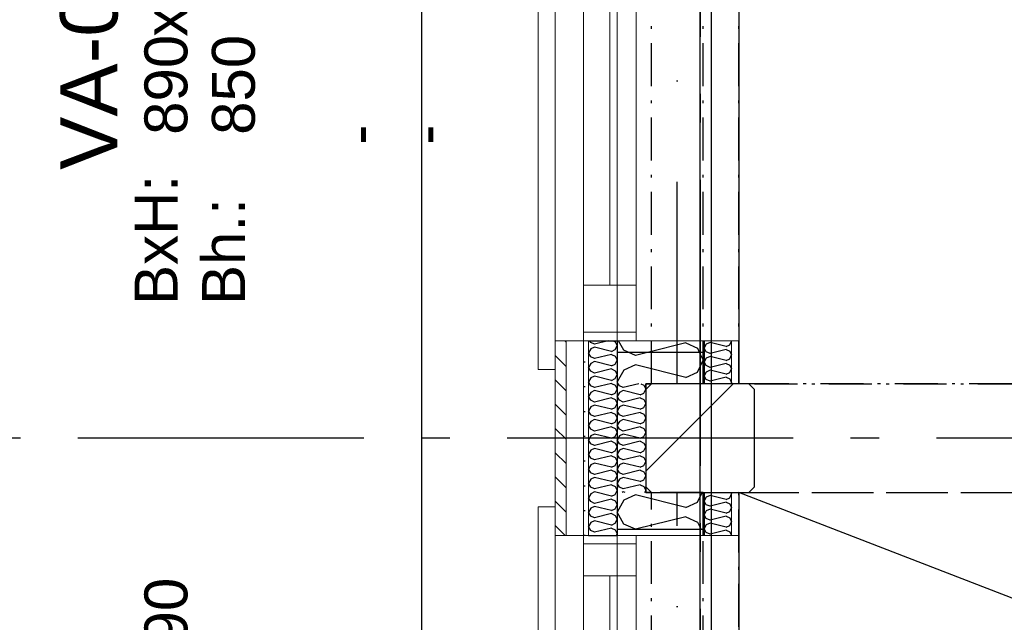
# Model space of a CAD drawing. Header units: millimetres. Extents: x -173281 to 144469, y -85977 to 83288.
# Tile 229 of 256: x -78862 to -77142, y -22539 to -21486. Entities that reach past the tile are written whole.
import ezdxf
from ezdxf.enums import TextEntityAlignment as Align

# ---------------------------------------------------------------- set-up
doc = ezdxf.new("R2010")
doc.units = ezdxf.units.MM
doc.header["$LTSCALE"] = 0.5
doc.header["$MEASUREMENT"] = 0
for name, pattern in [('Akselinje', [1500, 1000, -200, 100, -200]), ('Over snittplan', [260, 150, -50, 10, -50]), ('PLINE', [0]), ('Prikk & stiplet', [1340.555525, 705.555534, -352.777767, 0, -282.222223])]:
    doc.linetypes.add(name, pattern=pattern)
for name, color, linetype in [('222- Søyler', 7, 'Continuous'), ('222- Søyler  (Skravur)', 7, 'Continuous'), ('223- Bjelker(Nye konstruksjoner)', 7, 'Continuous'), ('232- Ikke-bærende yttervegger', 7, 'Continuous'), ('232- Ikke-bærende yttervegger (Skravur)', 7, 'Continuous'), ('232- Ikke-bærende yttervegger (Skravur)(Nye konstruksjoner)', 7, 'Continuous'), ('232- Ikke-bærende yttervegger(Nye konstruksjoner)', 7, 'Continuous'), ('235- Utvendig kledning og overflate', 7, 'Continuous'), ('235- Utvendig kledning og overflate (Skravur)(Nye konstruksjoner)', 7, 'Continuous'), ('244- Vinduer_ dører_ foldevegger(Nye konstruksjoner)', 7, 'Continuous'), ('252- Gulv på grunn_ bunnplate', 7, 'Continuous'), ('253- Oppforet gulv_ påstøp(Nye konstruksjoner)', 7, 'Continuous'), ('256- Faste himlinger og overflatebehandling', 7, 'Continuous'), ('256- Faste himlinger og overflatebehandling(Nye konstruksjoner)', 7, 'Continuous'), ('82-- Modullinjer', 7, 'Continuous'), ('852- Teknisk_symbolsk informasjon_ bygning(Nye konstruksjoner)', 7, 'Continuous'), ('862- M___Nettoareal(Nye konstruksjoner)', 7, 'Continuous'), ('862- M___Nettoareal(Polylinje)(Nye konstruksjoner)', 7, 'Continuous'), ('862- M___Nettoareal(Tekst)(Nye konstruksjoner)', 7, 'Continuous'), ('tiltaksgrense', 7, 'Continuous')]:
    doc.layers.add(name, color=color, linetype=linetype)
for name, color, linetype, lineweight in [('234- Vinduer_ dører_ porter(Nye konstruksjoner)', 7, 'Continuous', 0), ('235- Utvendig kledning og overflate(Nye konstruksjoner)', 7, 'Continuous', 0), ('236- Innvendig kledning og overflate(Nye konstruksjoner)', 7, 'Continuous', 0)]:
    doc.layers.add(name, color=color, linetype=linetype, lineweight=lineweight)
doc.styles.add('GENERATED_STYLE_1', font='arial.ttf')
doc.styles.add('GENERATED_STYLE_2', font='arial.ttf')
doc.linetypes.add('Tiltaksgrense', pattern='A,0,[6,A-2607.111 Plan 1. etasje1.Shx,S=4.761905,R=0,X=0,Y=0],-1200,0', length=1200)
pattern_1 = [(270, (0, 0), (86.60254, 0), [0, -50]), (270, (43.3, -25), (86.60254, 0), [0, -50])]

# ---------------------------------------------------------------- blocks, each defined once
blk = doc.blocks.new('Dans_teater_A-120_6', base_point=(-73175.2, -21455.7))
at = {"layer": '862- M___Nettoareal(Polylinje)(Nye konstruksjoner)', "linetype": 'PLINE', "flags": 128}
blk.add_lwpolyline([(-77605.7, -22311.9), (-77605.7, -25661.9), (-76468.2, -25661.9), (-76468.2, -25666.9), (-68938.2, -25666.9), (-68938.2, -22216.9), (-68938.2, -18756.9), (-77605.7, -18756.9), (-77605.7, -22121.9), (-77668.2, -22121.9), (-77768.2, -22121.9), (-77768.2, -22311.9), (-77668.2, -22311.9)], close=True, dxfattribs=at)
at = {"layer": '862- M___Nettoareal(Tekst)(Nye konstruksjoner)', "style": 'GENERATED_STYLE_1'}
for tag, height, p in [('DUMMY_862', 150, (-73293.1, -20924)), ('ROOM_NAME', 150, (-73293.1, -22021.7)), ('DUMMY_861', 100, (-73450.2, -21621.5)), ('ROOM_NUMBER', 100, (-73450.2, -22010.3)), ('DUMMY_863', 100, (-73057.4, -21987.4))]:
    blk.add_attdef(tag, text='', height=height, rotation=90, dxfattribs=at).set_placement(p, align=Align.TOP_LEFT)
blk = doc.blocks.new('*X461')
at = {"layer": '232- Ikke-bærende yttervegger (Skravur)', "linetype": 'PLINE'}
for p, q in [((-77786.3, -22316.4), (-77806.6, -22325.6)), ((-77698.3, -22338.4), (-77786.3, -22316.4)), ((-77678, -22329.1), (-77669.8, -22311.9)), ((-77806.6, -22325.6), (-77818.2, -22346.4)), ((-77698.3, -22338.4), (-77678, -22329.1)), ((-77806.6, -22367.1), (-77818.2, -22346.4)), ((-77698.3, -22354.3), (-77786.3, -22376.3)), ((-77698.3, -22354.3), (-77678, -22363.6)), ((-77786.3, -22376.3), (-77806.6, -22367.1)), ((-77678, -22363.6), (-77671.6, -22376.9))]:
    blk.add_line(p, q, dxfattribs=at)
blk = doc.blocks.new('*X464')
at = {"layer": '232- Ikke-bærende yttervegger (Skravur)', "linetype": 'PLINE'}
for p, q in [((-77814.3, -22125.6), (-77816.4, -22121.9)), ((-77807.5, -22128.7), (-77814.3, -22125.6)), ((-77780.4, -22121.9), (-77807.5, -22128.7)), ((-77777, -22121.9), (-77771.4, -22124.5)), ((-77771.4, -22124.5), (-77768.2, -22131.4)), ((-77771.4, -22138.3), (-77768.2, -22131.4)), ((-77814.3, -22137.1), (-77818.2, -22144)), ((-77814.3, -22150.9), (-77818.2, -22144)), ((-77807.5, -22134), (-77814.3, -22137.1)), ((-77807.5, -22154), (-77814.3, -22150.9)), ((-77778.2, -22141.4), (-77807.5, -22134)), ((-77778.2, -22146.7), (-77807.5, -22154)), ((-77778.2, -22141.4), (-77771.4, -22138.3)), ((-77778.2, -22146.7), (-77771.4, -22149.8)), ((-77771.4, -22149.8), (-77768.2, -22156.7)), ((-77814.3, -22162.4), (-77818.2, -22169.3)), ((-77807.5, -22159.3), (-77814.3, -22162.4)), ((-77778.2, -22166.7), (-77807.5, -22159.3)), ((-77778.2, -22166.7), (-77771.4, -22163.6)), ((-77771.4, -22163.6), (-77768.2, -22156.7)), ((-77814.3, -22176.2), (-77818.2, -22169.3)), ((-77807.5, -22179.3), (-77814.3, -22176.2)), ((-77807.5, -22184.6), (-77814.3, -22187.7)), ((-77778.2, -22172), (-77807.5, -22179.3)), ((-77778.2, -22191.9), (-77807.5, -22184.6)), ((-77778.2, -22172), (-77771.4, -22175)), ((-77771.4, -22175), (-77768.2, -22182)), ((-77771.4, -22188.9), (-77768.2, -22182)), ((-77814.3, -22187.7), (-77818.2, -22194.6)), ((-77814.3, -22201.5), (-77818.2, -22194.6)), ((-77807.5, -22204.6), (-77814.3, -22201.5)), ((-77778.2, -22197.3), (-77807.5, -22204.6)), ((-77778.2, -22191.9), (-77771.4, -22188.9)), ((-77778.2, -22197.3), (-77771.4, -22200.3)), ((-77771.4, -22200.3), (-77768.2, -22207.2)), ((-77814.3, -22213), (-77818.2, -22219.9)), ((-77807.5, -22209.9), (-77814.3, -22213)), ((-77778.2, -22217.2), (-77807.5, -22209.9)), ((-77778.2, -22217.2), (-77771.4, -22214.2)), ((-77771.4, -22214.2), (-77768.2, -22207.2)), ((-77814.3, -22226.8), (-77818.2, -22219.9)), ((-77807.5, -22229.9), (-77814.3, -22226.8)), ((-77807.5, -22235.2), (-77814.3, -22238.3)), ((-77778.2, -22222.6), (-77807.5, -22229.9)), ((-77778.2, -22242.5), (-77807.5, -22235.2)), ((-77778.2, -22222.6), (-77771.4, -22225.6)), ((-77771.4, -22225.6), (-77768.2, -22232.5)), ((-77771.4, -22239.4), (-77768.2, -22232.5)), ((-77814.3, -22238.3), (-77818.2, -22245.2)), ((-77814.3, -22252.1), (-77818.2, -22245.2)), ((-77807.5, -22255.2), (-77814.3, -22252.1)), ((-77778.2, -22247.8), (-77807.5, -22255.2)), ((-77778.2, -22242.5), (-77771.4, -22239.4)), ((-77778.2, -22247.8), (-77771.4, -22250.9)), ((-77771.4, -22250.9), (-77768.2, -22257.8)), ((-77814.3, -22263.6), (-77818.2, -22270.5)), ((-77814.3, -22277.4), (-77818.2, -22270.5)), ((-77807.5, -22260.5), (-77814.3, -22263.6)), ((-77778.2, -22267.8), (-77807.5, -22260.5)), ((-77778.2, -22267.8), (-77771.4, -22264.7)), ((-77771.4, -22264.7), (-77768.2, -22257.8)), ((-77807.5, -22280.5), (-77814.3, -22277.4)), ((-77807.5, -22285.8), (-77814.3, -22288.9)), ((-77778.2, -22273.1), (-77807.5, -22280.5)), ((-77778.2, -22293.1), (-77807.5, -22285.8)), ((-77778.2, -22273.1), (-77771.4, -22276.2)), ((-77771.4, -22276.2), (-77768.2, -22283.1)), ((-77771.4, -22290), (-77768.2, -22283.1)), ((-77814.3, -22288.9), (-77818.2, -22295.8)), ((-77814.3, -22302.7), (-77818.2, -22295.8)), ((-77807.5, -22305.8), (-77814.3, -22302.7)), ((-77778.2, -22298.4), (-77807.5, -22305.8)), ((-77778.2, -22293.1), (-77771.4, -22290)), ((-77778.2, -22298.4), (-77771.4, -22301.5)), ((-77771.4, -22301.5), (-77768.2, -22308.4)), ((-77807.5, -22311.1), (-77809.4, -22311.9)), ((-77804.1, -22311.9), (-77807.5, -22311.1)), ((-77769.8, -22311.9), (-77768.2, -22308.4))]:
    blk.add_line(p, q, dxfattribs=at)
blk = doc.blocks.new('*X466')
at = {"layer": '232- Ikke-bærende yttervegger (Skravur)', "linetype": 'PLINE'}
for p, q in [((-77786.3, -22072.8), (-77799.2, -22066.9)), ((-77762.7, -22066.9), (-77786.3, -22072.8)), ((-77678, -22101.5), (-77668.2, -22080.8)), ((-77674.7, -22066.9), (-77668.2, -22080.8)), ((-77806.6, -22098), (-77818.2, -22118.7)), ((-77786.3, -22088.8), (-77806.6, -22098)), ((-77698.3, -22110.8), (-77786.3, -22088.8)), ((-77698.3, -22110.8), (-77678, -22101.5)), ((-77816.4, -22121.9), (-77818.2, -22118.7))]:
    blk.add_line(p, q, dxfattribs=at)
blk = doc.blocks.new('*X599')
at = {"layer": '235- Utvendig kledning og overflate (Skravur)(Nye konstruksjoner)', "linetype": 'PLINE'}
for p, q in [((-77864.3, -22049.7), (-77865.9, -22046.9)), ((-77833.9, -22046.9), (-77857.5, -22052.8)), ((-77825.1, -22046.9), (-77821.4, -22048.6)), ((-77864.3, -22061.2), (-77868.2, -22068.1)), ((-77857.5, -22052.8), (-77864.3, -22049.7)), ((-77857.5, -22058.1), (-77864.3, -22061.2)), ((-77828.2, -22065.5), (-77857.5, -22058.1)), ((-77828.2, -22065.5), (-77821.4, -22062.4)), ((-77821.4, -22048.6), (-77818.2, -22055.5)), ((-77821.4, -22062.4), (-77818.2, -22055.5)), ((-77864.3, -22075), (-77868.2, -22068.1)), ((-77857.5, -22078.1), (-77864.3, -22075)), ((-77828.2, -22070.8), (-77857.5, -22078.1)), ((-77828.2, -22070.8), (-77821.4, -22073.9)), ((-77821.4, -22073.9), (-77818.2, -22080.8)), ((-77821.4, -22087.7), (-77818.2, -22080.8)), ((-77864.3, -22086.5), (-77868.2, -22093.4)), ((-77864.3, -22100.3), (-77868.2, -22093.4)), ((-77857.5, -22083.4), (-77864.3, -22086.5)), ((-77828.2, -22090.8), (-77857.5, -22083.4)), ((-77828.2, -22096.1), (-77857.5, -22103.4)), ((-77828.2, -22090.8), (-77821.4, -22087.7)), ((-77828.2, -22096.1), (-77821.4, -22099.2)), ((-77821.4, -22099.2), (-77818.2, -22106.1)), ((-77864.3, -22111.8), (-77868.2, -22118.7)), ((-77857.5, -22103.4), (-77864.3, -22100.3)), ((-77857.5, -22108.7), (-77864.3, -22111.8)), ((-77828.2, -22116.1), (-77857.5, -22108.7)), ((-77828.2, -22116.1), (-77821.4, -22113)), ((-77821.4, -22113), (-77818.2, -22106.1)), ((-77864.3, -22125.6), (-77868.2, -22118.7)), ((-77857.5, -22128.7), (-77864.3, -22125.6)), ((-77828.2, -22121.4), (-77857.5, -22128.7)), ((-77828.2, -22121.4), (-77821.4, -22124.5)), ((-77821.4, -22124.5), (-77818.2, -22131.4)), ((-77821.4, -22138.3), (-77818.2, -22131.4)), ((-77864.3, -22137.1), (-77868.2, -22144)), ((-77864.3, -22150.9), (-77868.2, -22144)), ((-77857.5, -22134), (-77864.3, -22137.1)), ((-77857.5, -22154), (-77864.3, -22150.9)), ((-77828.2, -22141.4), (-77857.5, -22134)), ((-77828.2, -22146.7), (-77857.5, -22154)), ((-77828.2, -22141.4), (-77821.4, -22138.3)), ((-77828.2, -22146.7), (-77821.4, -22149.8)), ((-77821.4, -22149.8), (-77818.2, -22156.7)), ((-77864.3, -22162.4), (-77868.2, -22169.3)), ((-77857.5, -22159.3), (-77864.3, -22162.4)), ((-77828.2, -22166.7), (-77857.5, -22159.3)), ((-77828.2, -22166.7), (-77821.4, -22163.6)), ((-77821.4, -22163.6), (-77818.2, -22156.7)), ((-77864.3, -22176.2), (-77868.2, -22169.3)), ((-77857.5, -22179.3), (-77864.3, -22176.2)), ((-77857.5, -22184.6), (-77864.3, -22187.7)), ((-77828.2, -22172), (-77857.5, -22179.3)), ((-77828.2, -22191.9), (-77857.5, -22184.6)), ((-77828.2, -22172), (-77821.4, -22175)), ((-77821.4, -22175), (-77818.2, -22182)), ((-77821.4, -22188.9), (-77818.2, -22182)), ((-77864.3, -22187.7), (-77868.2, -22194.6)), ((-77864.3, -22201.5), (-77868.2, -22194.6)), ((-77857.5, -22204.6), (-77864.3, -22201.5)), ((-77828.2, -22197.3), (-77857.5, -22204.6)), ((-77828.2, -22191.9), (-77821.4, -22188.9)), ((-77828.2, -22197.3), (-77821.4, -22200.3)), ((-77821.4, -22200.3), (-77818.2, -22207.2)), ((-77864.3, -22213), (-77868.2, -22219.9)), ((-77857.5, -22209.9), (-77864.3, -22213)), ((-77828.2, -22217.2), (-77857.5, -22209.9)), ((-77828.2, -22217.2), (-77821.4, -22214.2)), ((-77821.4, -22214.2), (-77818.2, -22207.2)), ((-77864.3, -22226.8), (-77868.2, -22219.9)), ((-77857.5, -22229.9), (-77864.3, -22226.8)), ((-77857.5, -22235.2), (-77864.3, -22238.3)), ((-77828.2, -22222.6), (-77857.5, -22229.9)), ((-77828.2, -22242.5), (-77857.5, -22235.2)), ((-77828.2, -22222.6), (-77821.4, -22225.6)), ((-77821.4, -22225.6), (-77818.2, -22232.5)), ((-77821.4, -22239.4), (-77818.2, -22232.5)), ((-77864.3, -22238.3), (-77868.2, -22245.2)), ((-77864.3, -22252.1), (-77868.2, -22245.2)), ((-77857.5, -22255.2), (-77864.3, -22252.1)), ((-77828.2, -22247.8), (-77857.5, -22255.2)), ((-77828.2, -22242.5), (-77821.4, -22239.4)), ((-77828.2, -22247.8), (-77821.4, -22250.9)), ((-77821.4, -22250.9), (-77818.2, -22257.8)), ((-77864.3, -22263.6), (-77868.2, -22270.5)), ((-77864.3, -22277.4), (-77868.2, -22270.5)), ((-77857.5, -22260.5), (-77864.3, -22263.6)), ((-77828.2, -22267.8), (-77857.5, -22260.5)), ((-77828.2, -22267.8), (-77821.4, -22264.7)), ((-77821.4, -22264.7), (-77818.2, -22257.8)), ((-77857.5, -22280.5), (-77864.3, -22277.4)), ((-77857.5, -22285.8), (-77864.3, -22288.9)), ((-77828.2, -22273.1), (-77857.5, -22280.5)), ((-77828.2, -22293.1), (-77857.5, -22285.8)), ((-77828.2, -22273.1), (-77821.4, -22276.2)), ((-77821.4, -22276.2), (-77818.2, -22283.1)), ((-77821.4, -22290), (-77818.2, -22283.1)), ((-77864.3, -22288.9), (-77868.2, -22295.8)), ((-77864.3, -22302.7), (-77868.2, -22295.8)), ((-77857.5, -22305.8), (-77864.3, -22302.7)), ((-77828.2, -22298.4), (-77857.5, -22305.8)), ((-77828.2, -22293.1), (-77821.4, -22290)), ((-77828.2, -22298.4), (-77821.4, -22301.5)), ((-77821.4, -22301.5), (-77818.2, -22308.4)), ((-77864.3, -22314.2), (-77868.2, -22321.1)), ((-77864.3, -22328), (-77868.2, -22321.1)), ((-77857.5, -22311.1), (-77864.3, -22314.2)), ((-77828.2, -22318.4), (-77857.5, -22311.1)), ((-77828.2, -22318.4), (-77821.4, -22315.3)), ((-77821.4, -22315.3), (-77818.2, -22308.4)), ((-77864.3, -22339.5), (-77868.2, -22346.4)), ((-77857.5, -22331.1), (-77864.3, -22328)), ((-77857.5, -22336.4), (-77864.3, -22339.5)), ((-77828.2, -22323.7), (-77857.5, -22331.1)), ((-77828.2, -22343.7), (-77857.5, -22336.4)), ((-77828.2, -22323.7), (-77821.4, -22326.8)), ((-77821.4, -22326.8), (-77818.2, -22333.7)), ((-77821.4, -22340.6), (-77818.2, -22333.7)), ((-77864.3, -22353.3), (-77868.2, -22346.4)), ((-77857.5, -22356.3), (-77864.3, -22353.3)), ((-77828.2, -22349), (-77857.5, -22356.3)), ((-77828.2, -22343.7), (-77821.4, -22340.6)), ((-77828.2, -22349), (-77821.4, -22352.1)), ((-77821.4, -22352.1), (-77818.2, -22359)), ((-77864.3, -22364.7), (-77868.2, -22371.7)), ((-77864.3, -22378.6), (-77868.2, -22371.7)), ((-77857.5, -22361.7), (-77864.3, -22364.7)), ((-77828.2, -22369), (-77857.5, -22361.7)), ((-77828.2, -22374.3), (-77857.5, -22381.6)), ((-77828.2, -22369), (-77821.4, -22365.9)), ((-77828.2, -22374.3), (-77821.4, -22377.4)), ((-77821.4, -22365.9), (-77818.2, -22359)), ((-77857.5, -22381.6), (-77864.3, -22378.6)), ((-77821.4, -22377.4), (-77818.2, -22384.3)), ((-77819.4, -22386.9), (-77818.2, -22384.3))]:
    blk.add_line(p, q, dxfattribs=at)
blk = doc.blocks.new('Vindustempel[60]', base_point=(-77926.2, -21586.9))
at = {"layer": '852- Teknisk_symbolsk informasjon_ bygning(Nye konstruksjoner)', "char_height": 75, "attachment_point": 1, "rotation": 90, "style": 'GENERATED_STYLE_1'}
for s, insert in [('\\A1;{\\pql;\\pt0,50;\\fArial|b0|i0|c0|p0;\\W1.000000;x2\xa0390\\fArial|b0|i0|c0|p0;\\W1.000000;\\A1{\\H.66x;\\S^  ;}\\fArial|b0|i0|c0|p0;\\W1.000000;\\fArial|b0|i0|c0|p0;\\W1.000000;\\A1{\\H.66x;\\S^  ;}}', (-78643.9, -21515.5)), ('\\A1;{\\pql;\\pt0,50;\\fArial|b0|i0|c0|p0;\\W1.000000;890\\fArial|b0|i0|c0|p0;\\W1.000000;\\A1{\\H.66x;\\S^  ;}\\fArial|b0|i0|c0|p0;\\W1.000000;\\fArial|b0|i0|c0|p0;\\W1.000000;\\A1{\\H.66x;\\S^  ;}}', (-78643.9, -21687.1)), ('\\A1;{\\pql;\\pt0,50;\\fArial|b0|i0|c0|p0;\\W1.000000;850\\fArial|b0|i0|c0|p0;\\W1.000000;\\A1{\\H.66x;\\S^  ;}\\fArial|b0|i0|c0|p0;\\W1.000000;\\fArial|b0|i0|c0|p0;\\W1.000000;\\A1{\\H.66x;\\S^  ;}}', (-78526, -21687.1))]:
    blk.add_mtext(s, dxfattribs=dict(at, insert=insert))
at = {"layer": '852- Teknisk_symbolsk informasjon_ bygning(Nye konstruksjoner)', "style": 'GENERATED_STYLE_1'}
for tag, p in [('DUMMY_233', (-78661, -21206.7)), ('DUMMY_234', (-78543.2, -21515.5)), ('DUMMY_236', (-78425.3, -21687.1)), ('DUMMY_238', (-78307.4, -21704.3)), ('DUMMY_240', (-78189.6, -21704.3)), ('strUnitPrefix', (-78661, -21984.3)), ('DUMMY_235', (-78425.3, -21967.2)), ('DUMMY_237', (-78307.4, -21967.2)), ('DUMMY_239', (-78189.6, -21967.2)), ('strSillPrefix', (-78543.2, -21984.3))]:
    blk.add_attdef(tag, text='', height=75, rotation=90, dxfattribs=at).set_placement(p, align=Align.TOP_LEFT)
at = {"layer": '852- Teknisk_symbolsk informasjon_ bygning(Nye konstruksjoner)', "style": 'GENERATED_STYLE_2'}
blk.add_attdef('AC_WIDO_ID', text='', height=100, rotation=90, dxfattribs=at).set_placement((-78661, -21554.3), align=Align.BOTTOM_CENTER)
blk = doc.blocks.new('Vindu[60]')
at = {"layer": '234- Vinduer_ dører_ porter(Nye konstruksjoner)', "linetype": 'PLINE'}
for p, q in [((-77956.2, -22096.9), (-77956.2, -21076.9)), ((-77956.2, -21076.9), (-77926.2, -21076.9)), ((-77926.2, -22046.9), (-77926.2, -21126.9)), ((-77877.2, -21141.9), (-77877.2, -21126.9)), ((-77818.2, -22046.9), (-77818.2, -21126.9)), ((-77785.2, -21126.9), (-77785.2, -21141.9)), ((-77877.2, -21223.9), (-77877.2, -21141.9)), ((-77785.2, -21141.9), (-77877.2, -21141.9)), ((-77785.2, -21141.9), (-77785.2, -21223.9)), ((-77785.2, -21223.9), (-77877.2, -21223.9)), ((-77877.2, -21949.9), (-77877.2, -21223.9)), ((-77831.2, -21949.9), (-77831.2, -21223.9)), ((-77785.2, -21223.9), (-77785.2, -21949.9)), ((-77877.2, -22031.9), (-77877.2, -21949.9)), ((-77877.2, -21949.9), (-77785.2, -21949.9)), ((-77785.2, -21949.9), (-77785.2, -22031.9)), ((-77877.2, -22046.9), (-77877.2, -22031.9)), ((-77785.2, -22031.9), (-77877.2, -22031.9)), ((-77785.2, -22031.9), (-77785.2, -22046.9)), ((-77926.2, -22096.9), (-77956.2, -22096.9))]:
    blk.add_line(p, q, dxfattribs=at)
at = {"layer": '235- Utvendig kledning og overflate(Nye konstruksjoner)', "linetype": 'PLINE'}
for p, q in [((-77926.2, -21126.9), (-77926.2, -21076.9)), ((-77926.2, -21126.9), (-77907.2, -21126.9)), ((-77907.2, -21126.9), (-77877.2, -21126.9)), ((-77877.2, -21126.9), (-77868.2, -21126.9)), ((-77877.2, -21126.9), (-77868.2, -21126.9)), ((-77926.2, -22046.9), (-77907.2, -22046.9)), ((-77926.2, -22046.9), (-77926.2, -22096.9)), ((-77907.2, -22046.9), (-77877.2, -22046.9)), ((-77877.2, -22046.9), (-77868.2, -22046.9)), ((-77877.2, -22046.9), (-77868.2, -22046.9))]:
    blk.add_line(p, q, dxfattribs=at)
at = {"layer": '244- Vinduer_ dører_ foldevegger(Nye konstruksjoner)', "linetype": 'PLINE'}
for p, q in [((-77868.2, -21126.9), (-77818.2, -21126.9)), ((-77868.2, -21126.9), (-77818.2, -21126.9)), ((-77868.2, -22046.9), (-77818.2, -22046.9)), ((-77868.2, -22046.9), (-77818.2, -22046.9))]:
    blk.add_line(p, q, dxfattribs=at)
at = {"layer": '852- Teknisk_symbolsk informasjon_ bygning(Nye konstruksjoner)'}
ref = blk.add_blockref('Vindustempel[60]', (-77926.2, -21586.9), dxfattribs=at)
ref.add_attrib('AC_WIDO_ID', 'VA-06', dxfattribs={"color": 7, "height": 100, "rotation": 90, "style": 'GENERATED_STYLE_2'}).set_placement((-78661, -21554.3), align=Align.BOTTOM_CENTER)
ref.add_attrib('strUnitPrefix', 'BxH:', dxfattribs={"color": 7, "height": 75, "rotation": 90, "style": 'GENERATED_STYLE_1'}).set_placement((-78661, -21984.3), align=Align.TOP_LEFT)
ref.add_attrib('strSillPrefix', 'Bh.:', dxfattribs={"color": 7, "height": 75, "rotation": 90, "style": 'GENERATED_STYLE_1'}).set_placement((-78543.2, -21984.3), align=Align.TOP_LEFT)
ref.add_attrib('DUMMY_238', '-', dxfattribs={"color": 7, "height": 75, "rotation": 90, "style": 'GENERATED_STYLE_1'}).set_placement((-78307.4, -21704.3), align=Align.TOP_LEFT)
ref.add_attrib('DUMMY_240', '-', dxfattribs={"color": 7, "height": 75, "rotation": 90, "style": 'GENERATED_STYLE_1'}).set_placement((-78189.6, -21704.3), align=Align.TOP_LEFT)
blk = doc.blocks.new('Vindustempel[61]', base_point=(-77926.2, -22846.9))
at = {"layer": '852- Teknisk_symbolsk informasjon_ bygning(Nye konstruksjoner)', "char_height": 75, "attachment_point": 1, "rotation": 90, "style": 'GENERATED_STYLE_1'}
for s, insert in [('\\A1;{\\pql;\\pt0,50;\\fArial|b0|i0|c0|p0;\\W1.000000;x2\xa0390\\fArial|b0|i0|c0|p0;\\W1.000000;\\A1{\\H.66x;\\S^  ;}\\fArial|b0|i0|c0|p0;\\W1.000000;\\fArial|b0|i0|c0|p0;\\W1.000000;\\A1{\\H.66x;\\S^  ;}}', (-78643.9, -22775.5)), ('\\A1;{\\pql;\\pt0,50;\\fArial|b0|i0|c0|p0;\\W1.000000;890\\fArial|b0|i0|c0|p0;\\W1.000000;\\A1{\\H.66x;\\S^  ;}\\fArial|b0|i0|c0|p0;\\W1.000000;\\fArial|b0|i0|c0|p0;\\W1.000000;\\A1{\\H.66x;\\S^  ;}}', (-78643.9, -22947.1)), ('\\A1;{\\pql;\\pt0,50;\\fArial|b0|i0|c0|p0;\\W1.000000;850\\fArial|b0|i0|c0|p0;\\W1.000000;\\A1{\\H.66x;\\S^  ;}\\fArial|b0|i0|c0|p0;\\W1.000000;\\fArial|b0|i0|c0|p0;\\W1.000000;\\A1{\\H.66x;\\S^  ;}}', (-78526, -22947.1))]:
    blk.add_mtext(s, dxfattribs=dict(at, insert=insert))
at = {"layer": '852- Teknisk_symbolsk informasjon_ bygning(Nye konstruksjoner)', "style": 'GENERATED_STYLE_1'}
for tag, p in [('DUMMY_233', (-78661, -22466.7)), ('DUMMY_234', (-78543.2, -22775.5)), ('DUMMY_236', (-78425.3, -22947.1)), ('DUMMY_238', (-78307.4, -22964.3)), ('DUMMY_240', (-78189.6, -22964.3)), ('strUnitPrefix', (-78661, -23244.3)), ('DUMMY_235', (-78425.3, -23227.2)), ('DUMMY_237', (-78307.4, -23227.2)), ('DUMMY_239', (-78189.6, -23227.2)), ('strSillPrefix', (-78543.2, -23244.3))]:
    blk.add_attdef(tag, text='', height=75, rotation=90, dxfattribs=at).set_placement(p, align=Align.TOP_LEFT)
at = {"layer": '852- Teknisk_symbolsk informasjon_ bygning(Nye konstruksjoner)', "style": 'GENERATED_STYLE_2'}
blk.add_attdef('AC_WIDO_ID', text='', height=100, rotation=90, dxfattribs=at).set_placement((-78661, -22814.3), align=Align.BOTTOM_CENTER)
blk = doc.blocks.new('Vindu[61]')
at = {"layer": '234- Vinduer_ dører_ porter(Nye konstruksjoner)', "linetype": 'PLINE'}
for p, q in [((-77956.2, -23356.9), (-77956.2, -22336.9)), ((-77956.2, -22336.9), (-77926.2, -22336.9)), ((-77926.2, -23306.9), (-77926.2, -22386.9)), ((-77877.2, -22401.9), (-77877.2, -22386.9)), ((-77818.2, -23306.9), (-77818.2, -22386.9)), ((-77785.2, -22386.9), (-77785.2, -22401.9)), ((-77877.2, -22457.9), (-77877.2, -22401.9)), ((-77785.2, -22401.9), (-77877.2, -22401.9)), ((-77785.2, -22401.9), (-77785.2, -22457.9)), ((-77785.2, -22457.9), (-77877.2, -22457.9)), ((-77877.2, -23235.9), (-77877.2, -22457.9)), ((-77831.2, -23235.9), (-77831.2, -22457.9)), ((-77785.2, -22457.9), (-77785.2, -23235.9)), ((-77877.2, -23291.9), (-77877.2, -23235.9)), ((-77877.2, -23235.9), (-77785.2, -23235.9)), ((-77785.2, -23235.9), (-77785.2, -23291.9)), ((-77877.2, -23306.9), (-77877.2, -23291.9)), ((-77785.2, -23291.9), (-77877.2, -23291.9)), ((-77785.2, -23291.9), (-77785.2, -23306.9)), ((-77926.2, -23356.9), (-77956.2, -23356.9))]:
    blk.add_line(p, q, dxfattribs=at)
at = {"layer": '235- Utvendig kledning og overflate(Nye konstruksjoner)', "linetype": 'PLINE'}
for p, q in [((-77926.2, -22386.9), (-77926.2, -22336.9)), ((-77926.2, -22386.9), (-77907.2, -22386.9)), ((-77907.2, -22386.9), (-77877.2, -22386.9)), ((-77877.2, -22386.9), (-77868.2, -22386.9)), ((-77877.2, -22386.9), (-77868.2, -22386.9)), ((-77926.2, -23306.9), (-77907.2, -23306.9)), ((-77926.2, -23306.9), (-77926.2, -23356.9)), ((-77907.2, -23306.9), (-77877.2, -23306.9)), ((-77877.2, -23306.9), (-77868.2, -23306.9)), ((-77877.2, -23306.9), (-77868.2, -23306.9))]:
    blk.add_line(p, q, dxfattribs=at)
at = {"layer": '244- Vinduer_ dører_ foldevegger(Nye konstruksjoner)', "linetype": 'PLINE'}
for p, q in [((-77868.2, -22386.9), (-77818.2, -22386.9)), ((-77868.2, -22386.9), (-77818.2, -22386.9)), ((-77868.2, -23306.9), (-77818.2, -23306.9)), ((-77868.2, -23306.9), (-77818.2, -23306.9))]:
    blk.add_line(p, q, dxfattribs=at)
at = {"layer": '852- Teknisk_symbolsk informasjon_ bygning(Nye konstruksjoner)'}
ref = blk.add_blockref('Vindustempel[61]', (-77926.2, -22846.9), dxfattribs=at)
ref.add_attrib('AC_WIDO_ID', 'VA-07', dxfattribs={"color": 7, "height": 100, "rotation": 90, "style": 'GENERATED_STYLE_2'}).set_placement((-78661, -22814.3), align=Align.BOTTOM_CENTER)
ref.add_attrib('strUnitPrefix', 'BxH:', dxfattribs={"color": 7, "height": 75, "rotation": 90, "style": 'GENERATED_STYLE_1'}).set_placement((-78661, -23244.3), align=Align.TOP_LEFT)
ref.add_attrib('strSillPrefix', 'Bh.:', dxfattribs={"color": 7, "height": 75, "rotation": 90, "style": 'GENERATED_STYLE_1'}).set_placement((-78543.2, -23244.3), align=Align.TOP_LEFT)
ref.add_attrib('DUMMY_238', '-', dxfattribs={"color": 7, "height": 75, "rotation": 90, "style": 'GENERATED_STYLE_1'}).set_placement((-78307.4, -22964.3), align=Align.TOP_LEFT)
ref.add_attrib('DUMMY_240', '-', dxfattribs={"color": 7, "height": 75, "rotation": 90, "style": 'GENERATED_STYLE_1'}).set_placement((-78189.6, -22964.3), align=Align.TOP_LEFT)
blk = doc.blocks.new('*X1093')
at = {"layer": '232- Ikke-bærende yttervegger (Skravur)(Nye konstruksjoner)', "linetype": 'PLINE'}
for p, q in [((-77621.3, -22054), (-77618.2, -22047.4)), ((-77618.4, -22046.9), (-77618.2, -22047.4)), ((-77662.5, -22052.9), (-77666.2, -22059.5)), ((-77662.5, -22066.2), (-77666.2, -22059.5)), ((-77656, -22049.9), (-77662.5, -22052.9)), ((-77627.8, -22057), (-77656, -22049.9)), ((-77627.8, -22062.1), (-77656, -22069.1)), ((-77627.8, -22057), (-77621.3, -22054)), ((-77627.8, -22062.1), (-77621.3, -22065)), ((-77662.5, -22077.2), (-77666.2, -22083.8)), ((-77656, -22069.1), (-77662.5, -22066.2)), ((-77656, -22074.2), (-77662.5, -22077.2)), ((-77627.8, -22081.3), (-77656, -22074.2)), ((-77627.8, -22081.3), (-77621.3, -22078.3)), ((-77621.3, -22065), (-77618.2, -22071.7)), ((-77621.3, -22078.3), (-77618.2, -22071.7)), ((-77662.5, -22090.4), (-77666.2, -22083.8)), ((-77656, -22093.4), (-77662.5, -22090.4)), ((-77656, -22098.5), (-77662.5, -22101.5)), ((-77627.8, -22086.4), (-77656, -22093.4)), ((-77627.8, -22105.5), (-77656, -22098.5)), ((-77627.8, -22086.4), (-77621.3, -22089.3)), ((-77621.3, -22089.3), (-77618.2, -22096)), ((-77621.3, -22102.6), (-77618.2, -22096)), ((-77662.5, -22101.5), (-77666.2, -22108.1)), ((-77662.5, -22114.7), (-77666.2, -22108.1)), ((-77656, -22117.7), (-77662.5, -22114.7)), ((-77627.8, -22110.6), (-77656, -22117.7)), ((-77627.8, -22105.5), (-77621.3, -22102.6)), ((-77627.8, -22110.6), (-77621.3, -22113.6)), ((-77621.3, -22113.6), (-77618.2, -22120.2)), ((-77619, -22121.9), (-77618.2, -22120.2))]:
    blk.add_line(p, q, dxfattribs=at)
blk = doc.blocks.new('*X1097')
at = {"layer": '232- Ikke-bærende yttervegger (Skravur)(Nye konstruksjoner)', "linetype": 'PLINE'}
for p, q in [((-77662.5, -22320), (-77666.2, -22326.6)), ((-77656, -22317), (-77662.5, -22320)), ((-77655.9, -22311.9), (-77656, -22311.9)), ((-77656, -22311.9), (-77656, -22311.9)), ((-77627.8, -22324.1), (-77656, -22317)), ((-77627.8, -22324.1), (-77621.3, -22321.1)), ((-77621.3, -22321.1), (-77618.2, -22314.5)), ((-77619.4, -22311.9), (-77618.2, -22314.5)), ((-77662.5, -22333.3), (-77666.2, -22326.6)), ((-77656, -22336.2), (-77662.5, -22333.3)), ((-77627.8, -22329.2), (-77656, -22336.2)), ((-77627.8, -22329.2), (-77621.3, -22332.1)), ((-77621.3, -22332.1), (-77618.2, -22338.8)), ((-77621.3, -22345.4), (-77618.2, -22338.8)), ((-77662.5, -22344.3), (-77666.2, -22350.9)), ((-77662.5, -22357.5), (-77666.2, -22350.9)), ((-77656, -22341.3), (-77662.5, -22344.3)), ((-77627.8, -22348.4), (-77656, -22341.3)), ((-77627.8, -22353.5), (-77656, -22360.5)), ((-77627.8, -22348.4), (-77621.3, -22345.4)), ((-77627.8, -22353.5), (-77621.3, -22356.4)), ((-77621.3, -22356.4), (-77618.2, -22363.1)), ((-77662.5, -22368.6), (-77666.2, -22375.2)), ((-77656, -22360.5), (-77662.5, -22357.5)), ((-77656, -22365.6), (-77662.5, -22368.6)), ((-77627.8, -22372.6), (-77656, -22365.6)), ((-77627.8, -22372.6), (-77621.3, -22369.7)), ((-77621.3, -22369.7), (-77618.2, -22363.1)), ((-77662.5, -22381.8), (-77666.2, -22375.2)), ((-77656, -22384.8), (-77662.5, -22381.8)), ((-77627.8, -22377.7), (-77656, -22384.8)), ((-77627.8, -22377.7), (-77621.3, -22380.7)), ((-77621.3, -22380.7), (-77618.4, -22386.9))]:
    blk.add_line(p, q, dxfattribs=at)
blk = doc.blocks.new('*X1154')
at = {"layer": '232- Ikke-bærende yttervegger (Skravur)(Nye konstruksjoner)', "linetype": 'PLINE'}
for p, q in [((-77806.6, -22063.6), (-77815.9, -22046.9)), ((-77799.2, -22066.9), (-77806.6, -22063.6)), ((-77698.3, -22050.8), (-77762.7, -22066.9)), ((-77698.3, -22050.8), (-77678, -22060.1)), ((-77678, -22060.1), (-77674.7, -22066.9))]:
    blk.add_line(p, q, dxfattribs=at)
blk = doc.blocks.new('Standard grid marker[179]', base_point=(-77673.2, 26434.4))
at = {"layer": '82-- Modullinjer', "linetype": 'Akselinje'}
blk.add_line((-77673.2, 26234.4), (-77673.2, -50374.4), dxfattribs=at)
at = {"layer": '82-- Modullinjer', "style": 'GENERATED_STYLE_2'}
for tag, p in [('AC_MarkerText_1_0', (-77800.7, 26644.4)), ('AC_MarkerText_1_1', (-77800.7, -50864.4))]:
    blk.add_attdef(tag, text='', height=175, rotation=90, dxfattribs=at).set_placement(p, align=Align.TOP_CENTER)
blk = doc.blocks.new('Standard grid marker[188]', base_point=(20939.5, -22216.9))
at = {"layer": '82-- Modullinjer', "linetype": 'Akselinje'}
blk.add_line((20739.5, -22216.9), (-81321.3, -22216.9), dxfattribs=at)
at = {"layer": '82-- Modullinjer', "style": 'GENERATED_STYLE_2'}
for tag, p in [('AC_MarkerText_1_1', (-81898.8, -22256.9)), ('AC_MarkerText_1_0', (21062, -22256.9))]:
    blk.add_attdef(tag, text='', height=175, rotation=90, dxfattribs=at).set_placement(p, align=Align.TOP_CENTER)

msp = doc.modelspace()

# ---------------------------------------------------------------- hatches: boundary and pattern name
at = {"layer": '222- Søyler  (Skravur)', "linetype": 'Continuous'}
h = msp.add_hatch(dxfattribs=at)
h.set_pattern_fill('Skrålinjer_3', color=256, style=0, pattern_type=2)
h.set_pattern_definition([(45, (0, 0), (-127.2792, 127.2792), [])])
h.paths.add_polyline_path([(-77578.2, -22301.9), (-77578.2, -22131.9), (-77588.2, -22121.9), (-77758.2, -22121.9), (-77768.2, -22131.9), (-77768.2, -22301.9), (-77758.2, -22311.9), (-77588.2, -22311.9)])
at = {"layer": '232- Ikke-bærende yttervegger (Skravur)(Nye konstruksjoner)', "linetype": 'Continuous'}
for points in [[(-77666.2, -22046.9), (-77668.2, -22046.9), (-77668.2, -22121.9), (-77666.2, -22121.9)], [(-77666.2, -22311.9), (-77668.2, -22311.9), (-77668.2, -22386.9), (-77666.2, -22386.9)]]:
    msp.add_hatch(color=256, dxfattribs=at).paths.add_polyline_path(points)
h = msp.add_hatch(dxfattribs=at)
h.set_pattern_fill('Gips', color=256, style=0, pattern_type=2)
h.set_pattern_definition(pattern_1)
h.paths.add_polyline_path([(-77618.2, -22121.9), (-77605.7, -22121.9), (-77605.7, -22046.9), (-77618.2, -22046.9)])
h = msp.add_hatch(dxfattribs=at)
h.set_pattern_fill('Gips', color=256, style=0, pattern_type=2)
h.set_pattern_definition(pattern_1)
h.paths.add_polyline_path([(-77618.2, -22386.9), (-77605.7, -22386.9), (-77605.7, -22311.9), (-77618.2, -22311.9)])
at = {"layer": '235- Utvendig kledning og overflate (Skravur)(Nye konstruksjoner)', "linetype": 'Continuous'}
h = msp.add_hatch(dxfattribs=at)
h.set_pattern_fill('Skrålinjer_1', color=256, style=0, pattern_type=2)
h.set_pattern_definition([(315, (0, 0), (21.213203, 21.213203), [])])
h.paths.add_polyline_path([(-77907.2, -22046.9), (-77926.2, -22046.9), (-77926.2, -22386.9), (-77907.2, -22386.9)])
h = msp.add_hatch(dxfattribs=at)
h.set_pattern_fill('Prikker_tett', color=256, style=0, pattern_type=2)
h.set_pattern_definition([(0, (0, 0), (0, 43.30127), [0, -25]), (0, (12.5, 21.65), (0, 43.30127), [0, -25])])
h.paths.add_polyline_path([(-77868.2, -22046.9), (-77877.2, -22046.9), (-77877.2, -22386.9), (-77868.2, -22386.9)])

# ---------------------------------------------------------------- linework, layer by layer
at = {"layer": '222- Søyler', "linetype": 'PLINE', "flags": 128}
msp.add_lwpolyline([(-77578.2, -22301.9), (-77578.2, -22131.9), (-77588.2, -22121.9), (-77758.2, -22121.9), (-77768.2, -22131.9), (-77768.2, -22301.9), (-77758.2, -22311.9), (-77588.2, -22311.9)], close=True, dxfattribs=at)
at = {"layer": '223- Bjelker(Nye konstruksjoner)', "linetype": 'Over snittplan'}
for p, q in [((-77758.2, -22121.9), (-77758.2, -18711.9)), ((-77668.2, -22121.9), (-77668.2, -18711.9)), ((-77668.2, -22121.9), (-77758.2, -22121.9)), ((-77758.2, -25721.9), (-77758.2, -22311.9)), ((-77668.2, -22311.9), (-77758.2, -22311.9)), ((-77668.2, -25721.9), (-77668.2, -22311.9))]:
    msp.add_line(p, q, dxfattribs=at)
at = {"layer": '223- Bjelker(Nye konstruksjoner)', "linetype": 'Prikk & stiplet'}
for p, q in [((-77713.2, -22121.9), (-77713.2, -18711.9)), ((-77713.2, -25721.9), (-77713.2, -22311.9))]:
    msp.add_line(p, q, dxfattribs=at)
at = {"layer": '232- Ikke-bærende yttervegger', "linetype": 'PLINE', "flags": 128}
for points in [[(-77818.2, -22066.9), (-77818.2, -22121.9)], [(-77668.2, -22121.9), (-77668.2, -22066.9)], [(-77818.2, -22121.9), (-77818.2, -22311.9)], [(-77768.2, -22131.9), (-77768.2, -22121.9)], [(-77768.2, -22121.9), (-77758.2, -22121.9)], [(-77768.2, -22311.9), (-77768.2, -22301.9)], [(-77818.2, -22311.9), (-77818.2, -22376.9)], [(-77758.2, -22311.9), (-77768.2, -22311.9)], [(-77668.2, -22376.9), (-77668.2, -22311.9)]]:
    msp.add_lwpolyline(points, dxfattribs=at)
at = {"layer": '232- Ikke-bærende yttervegger(Nye konstruksjoner)', "linetype": 'PLINE'}
for p, q in [((-77666.2, -22046.9), (-77666.2, -22121.9)), ((-77666.2, -22311.9), (-77666.2, -22386.9))]:
    msp.add_line(p, q, dxfattribs=at)
at = {"layer": '232- Ikke-bærende yttervegger(Nye konstruksjoner)', "linetype": 'PLINE', "flags": 128}
for points in [[(-77818.2, -22046.9), (-77818.2, -22066.9)], [(-77668.2, -22046.9), (-77668.2, -22121.9)], [(-77668.2, -22066.9), (-77668.2, -22046.9)], [(-77668.2, -22311.9), (-77668.2, -22386.9)]]:
    msp.add_lwpolyline(points, dxfattribs=at)
at = {"layer": '235- Utvendig kledning og overflate', "linetype": 'PLINE', "flags": 128}
for points in [[(-77818.2, -22046.9), (-77818.2, -22066.9)], [(-77668.2, -22066.9), (-77668.2, -22046.9)], [(-77818.2, -22066.9), (-77668.2, -22066.9)], [(-77818.2, -22376.9), (-77818.2, -22386.9)], [(-77668.2, -22376.9), (-77818.2, -22376.9)], [(-77668.2, -22386.9), (-77668.2, -22376.9)]]:
    msp.add_lwpolyline(points, dxfattribs=at)
at = {"layer": '235- Utvendig kledning og overflate(Nye konstruksjoner)', "linetype": 'PLINE'}
for p, q in [((-77926.2, -22046.9), (-77926.2, -22096.9)), ((-77907.2, -22046.9), (-77907.2, -22386.9)), ((-77877.2, -22046.9), (-77877.2, -22386.9)), ((-77868.2, -22046.9), (-77868.2, -22386.9)), ((-77926.2, -22386.9), (-77926.2, -22336.9))]:
    msp.add_line(p, q, dxfattribs=at)
at = {"layer": '235- Utvendig kledning og overflate(Nye konstruksjoner)', "linetype": 'PLINE', "flags": 128}
for points in [[(-77926.2, -21126.9), (-77926.2, -22046.9)], [(-77605.7, -22046.9), (-77605.7, -21126.9)], [(-77926.2, -22046.9), (-77926.2, -22386.9)], [(-77926.2, -22046.9), (-77877.2, -22046.9), (-77818.2, -22046.9)], [(-77818.2, -22386.9), (-77818.2, -22046.9)], [(-77818.2, -22046.9), (-77668.2, -22046.9)], [(-77668.2, -22046.9), (-77666.2, -22046.9)], [(-77666.2, -22046.9), (-77618.2, -22046.9)], [(-77618.2, -22046.9), (-77605.7, -22046.9)], [(-77818.2, -22386.9), (-77877.2, -22386.9), (-77926.2, -22386.9)], [(-77926.2, -22386.9), (-77926.2, -23306.9)], [(-77668.2, -22386.9), (-77818.2, -22386.9)], [(-77666.2, -22386.9), (-77668.2, -22386.9)], [(-77618.2, -22386.9), (-77666.2, -22386.9)], [(-77605.7, -22386.9), (-77618.2, -22386.9)], [(-77605.7, -23306.9), (-77605.7, -22386.9)]]:
    msp.add_lwpolyline(points, dxfattribs=at)
at = {"layer": '236- Innvendig kledning og overflate(Nye konstruksjoner)', "linetype": 'PLINE'}
for p, q in [((-77618.2, -22121.9), (-77618.2, -22046.9)), ((-77618.2, -22386.9), (-77618.2, -22311.9))]:
    msp.add_line(p, q, dxfattribs=at)
at = {"layer": '236- Innvendig kledning og overflate(Nye konstruksjoner)', "linetype": 'PLINE', "flags": 128}
for points in [[(-77605.7, -22121.9), (-77605.7, -22046.9)], [(-77605.7, -22386.9), (-77605.7, -22311.9)]]:
    msp.add_lwpolyline(points, dxfattribs=at)
at = {"layer": '252- Gulv på grunn_ bunnplate', "linetype": 'PLINE', "flags": 128}
msp.add_lwpolyline([(-77673.2, -18641.9), (-68938.2, -18641.9), (-68938.2, -25666.9), (-76468.2, -25666.9), (-76468.2, -25596.9), (-77673.2, -25596.9)], close=True, dxfattribs=at)
at = {"layer": '253- Oppforet gulv_ påstøp(Nye konstruksjoner)', "linetype": 'PLINE', "flags": 128}
msp.add_lwpolyline([(-77653.7, -18756.9), (-68938.2, -18756.9), (-68938.2, -25666.9), (-77653.7, -25666.9)], close=True, dxfattribs=at)
at = {"layer": '256- Faste himlinger og overflatebehandling', "linetype": 'Over snittplan'}
for p, q in [((-77578.2, -22121.9), (-68773.2, -22121.9)), ((-77578.2, -22311.9), (-68773.2, -22311.9))]:
    msp.add_line(p, q, dxfattribs=at)
at = {"layer": '256- Faste himlinger og overflatebehandling(Nye konstruksjoner)', "linetype": 'PLINE'}
msp.add_line((-68938.2, -25666.9), (-77605.7, -22311.9), dxfattribs=at)
at = {"layer": '256- Faste himlinger og overflatebehandling(Nye konstruksjoner)', "linetype": 'Over snittplan', "flags": 128}
for points in [[(-77605.7, -22121.9), (-77605.7, -18756.9)], [(-68938.2, -22121.9), (-77605.7, -22121.9)], [(-77605.7, -22311.9), (-68938.2, -22311.9)], [(-77605.7, -25666.9), (-77605.7, -22311.9)]]:
    msp.add_lwpolyline(points, dxfattribs=at)
at = {"layer": 'tiltaksgrense', "linetype": 'Tiltaksgrense', "flags": 128}
msp.add_lwpolyline([(-55178.2, 5360.6), (-61363.2, 5360.6), (-61363.2, 4883.1), (-69171.4, 4883.1), (-69171.4, 5683.1), (-73578.2, 5683.1), (-73578.2, 6183.1), (-74668.2, 6183.1), (-74668.2, 5683.1), (-76568.2, 5683.1), (-76568.2, -11539.4), (-78159.8, -11539.4), (-78159.8, -15016.9), (-80827.2, -15016.9), (-80827.2, -20056.9), (-78159.8, -20056.9), (-78159.8, -23456.9), (-79618.2, -23456.9), (-79618.2, -25816.9), (-78459.8, -25816.9), (-78459.8, -28216.9), (-79618.2, -28216.9), (-79618.2, -30776.9), (-78618.2, -30776.9), (-78618.2, -46935.2), (-65073.2, -46935.2), (-65073.2, -49374.4), (-60100.5, -49374.4), (-60100.5, -43594.5), (-58646.7, -43594.5), (-58646.7, -35840.5), (-59912.9, -35840.5), (-59912.9, -25512.6), (-59928.6, -25512.6), (-59928.6, -1216.9), (-55178.2, -1216.9)], close=True, dxfattribs=at)

# ---------------------------------------------------------------- block references
at = {"layer": '232- Ikke-bærende yttervegger'}
for name in ['*X466', '*X464', '*X461']:
    msp.add_blockref(name, (0, 0), dxfattribs=at)
at = {"layer": '232- Ikke-bærende yttervegger(Nye konstruksjoner)'}
for name in ['*X1154', '*X1093', '*X1097']:
    msp.add_blockref(name, (0, 0), dxfattribs=at)
at = {"layer": '235- Utvendig kledning og overflate(Nye konstruksjoner)'}
msp.add_blockref('*X599', (0, 0), dxfattribs=at)
at = {"layer": '244- Vinduer_ dører_ foldevegger(Nye konstruksjoner)', "linetype": 'PLINE'}
for name in ['Vindu[60]', 'Vindu[61]']:
    msp.add_blockref(name, (0, 0), dxfattribs=at)
at = {"layer": '82-- Modullinjer', "linetype": 'PLINE'}
for name, p in [('Standard grid marker[179]', (-77673.2, 26434.4)), ('Standard grid marker[188]', (20939.5, -22216.9))]:
    msp.add_blockref(name, p, dxfattribs=at)
at = {"layer": '862- M___Nettoareal(Nye konstruksjoner)', "linetype": 'Continuous'}
msp.add_blockref('Dans_teater_A-120_6', (-73175.2, -21455.7), dxfattribs=at)

doc.saveas('drawing.dxf')
